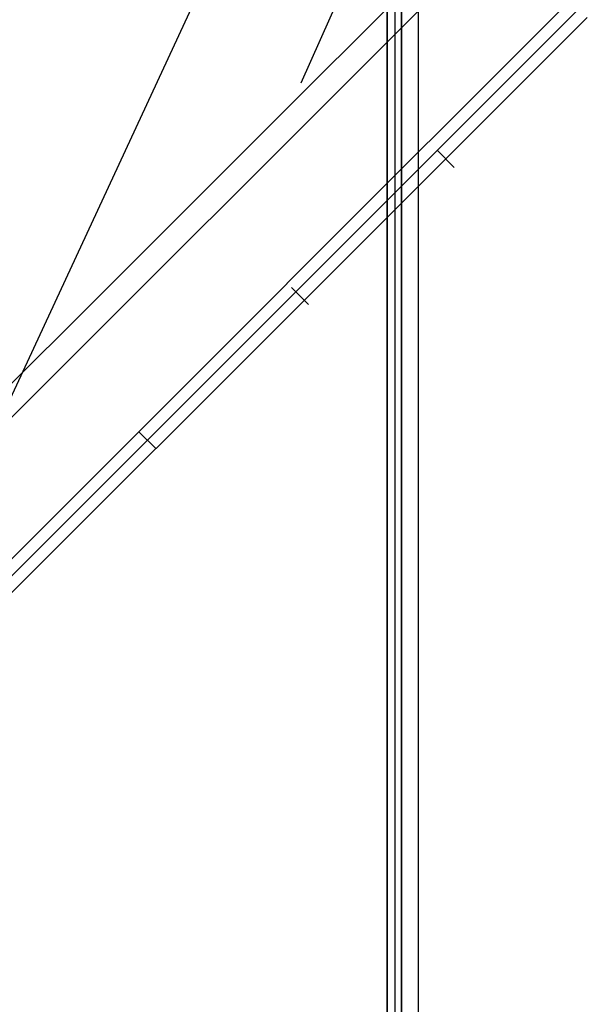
# Model space of a CAD drawing. Header units: millimetres. Extents: x -1030 to 192, y -442 to 180.
# Tile 237 of 256: x 156 to 191, y 82 to 144. Entities that reach past the tile are written whole.
import ezdxf

# ---------------------------------------------------------------- set-up
doc = ezdxf.new("R2010")
doc.units = ezdxf.units.MM
doc.header["$MEASUREMENT"] = 0
doc.layers.add('OVIDIO 120x60x72h', color=7, linetype='Continuous')

msp = doc.modelspace()

# ---------------------------------------------------------------- linework, layer by layer
at = {"layer": 'OVIDIO 120x60x72h', "extrusion": (-0.2655070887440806, 0.8812084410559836, -0.3911235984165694)}
for points in [[(-162.7003158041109, 680.4121478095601), (-208.3200516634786, 739.6322720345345)], [(-208.3200516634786, 739.6322720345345), (-162.7003158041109, 680.4121478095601)]]:
    msp.add_lwpolyline(points, dxfattribs=at)
at = {"layer": 'OVIDIO 120x60x72h', "extrusion": (-0.2028516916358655, -0.1089792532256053, 0.973126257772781)}
for points in [[(-69.61607326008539, 231.6799034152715), (-69.6160732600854, 392.3357478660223)], [(-69.6160732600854, 392.3357478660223), (-69.61607326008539, 231.6799034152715)]]:
    msp.add_lwpolyline(points, dxfattribs=at)
at = {"layer": 'OVIDIO 120x60x72h', "extrusion": (-0.2028516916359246, -0.1089792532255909, 0.9731262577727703)}
msp.add_lwpolyline([(-69.32060326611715, 392.3357478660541), (-69.32060326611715, 231.6799034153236)], dxfattribs=at)
at = {"layer": 'OVIDIO 120x60x72h', "extrusion": (-0.2655604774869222, 0.8811853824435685, -0.3911393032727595)}
for points in [[(-209.0509467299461, 739.0913446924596), (-162.7306473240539, 678.9730491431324)], [(-162.7306473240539, 678.9730491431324), (-209.0509467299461, 739.0913446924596)]]:
    msp.add_lwpolyline(points, dxfattribs=at)
at = {"layer": 'OVIDIO 120x60x72h', "extrusion": (-0.2028516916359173, -0.1089792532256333, 0.9731262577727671)}
for points in [[(-69.02513327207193, 392.3357478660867), (-69.02513327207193, 231.6799034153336)], [(-69.02513327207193, 231.6799034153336), (-69.02513327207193, 392.3357478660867)]]:
    msp.add_lwpolyline(points, dxfattribs=at)
at = {"layer": 'OVIDIO 120x60x72h', "extrusion": (-0.2653515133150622, 0.8812750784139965, -0.3910790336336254)}
for points in [[(-162.8279703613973, 681.7204622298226), (-205.2116184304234, 736.7698873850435)], [(-205.2116184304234, 736.7698873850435), (-162.8279703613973, 681.7204622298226)]]:
    msp.add_lwpolyline(points, dxfattribs=at)
at = {"layer": 'OVIDIO 120x60x72h', "extrusion": (-0.2653523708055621, 0.8812743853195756, -0.3910800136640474)}
msp.add_lwpolyline([(-204.4073565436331, 727.4604498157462), (-160.0944379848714, 669.9053049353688)], dxfattribs=at)
at = {"layer": 'OVIDIO 120x60x72h', "extrusion": (-0.2653515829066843, 0.8812750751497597, -0.3910789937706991)}
for points in [[(-205.390588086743, 736.6321033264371), (-163.0067543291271, 681.5824572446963)], [(-163.0067543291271, 681.5824572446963), (-205.390588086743, 736.6321033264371)]]:
    msp.add_lwpolyline(points, dxfattribs=at)
at = {"layer": 'OVIDIO 120x60x72h', "extrusion": (-0.2357022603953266, -0.2357022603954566, 0.9428090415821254)}
msp.add_lwpolyline([(6.512636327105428, 365.6625703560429), (6.512636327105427, 474.7403737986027)], dxfattribs=at)
at = {"layer": 'OVIDIO 120x60x72h', "extrusion": (-0.2357022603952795, -0.2357022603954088, 0.9428090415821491)}
msp.add_lwpolyline([(7.461319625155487, 474.7403737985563), (7.461319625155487, 365.6625703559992)], dxfattribs=at)
at = {"layer": 'OVIDIO 120x60x72h', "extrusion": (-0.2357022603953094, -0.2357022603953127, 0.9428090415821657)}
msp.add_lwpolyline([(9.358686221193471, 365.6625703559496), (9.358686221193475, 474.7403737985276)], dxfattribs=at)
at = {"layer": 'OVIDIO 120x60x72h', "extrusion": (-0.2357022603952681, -0.2357022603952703, 0.9428090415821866)}
msp.add_lwpolyline([(10.30736951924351, 474.7403737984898), (10.30736951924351, 365.6625703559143)], dxfattribs=at)
at = {"layer": 'OVIDIO 120x60x72h', "extrusion": (-0.2357022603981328, -0.2357022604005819, 0.9428090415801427)}
msp.add_lwpolyline([(8.134314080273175, 459.2413585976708), (8.134314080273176, 353.8333721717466)], dxfattribs=at)
at = {"layer": 'OVIDIO 120x60x72h', "extrusion": (0.8811853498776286, -0.2655605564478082, -0.3911393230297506)}
for points in [[(154.7748717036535, 684.7695351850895), (201.0951521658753, 744.8877890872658)], [(201.0951521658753, 744.8877890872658), (154.7748717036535, 684.7695351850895)]]:
    msp.add_lwpolyline(points, dxfattribs=at)
at = {"layer": 'OVIDIO 120x60x72h', "extrusion": (-0.2357022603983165, -0.2357022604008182, 0.9428090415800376)}
msp.add_lwpolyline([(8.067359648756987, 455.4612925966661), (8.067359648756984, 350.920930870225)], dxfattribs=at)
at = {"layer": 'OVIDIO 120x60x72h', "extrusion": (0.8812084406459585, -0.2655070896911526, -0.3911235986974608)}
for points in [[(154.7436005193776, 686.2082150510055), (200.3633315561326, 745.42833281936)], [(200.3633315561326, 745.42833281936), (154.7436005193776, 686.2082150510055)]]:
    msp.add_lwpolyline(points, dxfattribs=at)
at = {"layer": 'OVIDIO 120x60x72h', "extrusion": (-0.1089792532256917, -0.2028516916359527, 0.9731262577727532)}
for points in [[(85.13117587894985, 226.9616971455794), (85.13117587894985, 387.6175415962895)], [(85.13117587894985, 387.6175415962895), (85.13117587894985, 226.9616971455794)]]:
    msp.add_lwpolyline(points, dxfattribs=at)
at = {"layer": 'OVIDIO 120x60x72h', "extrusion": (-0.1089792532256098, -0.2028516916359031, 0.9731262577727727)}
msp.add_lwpolyline([(85.42664587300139, 387.617541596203), (85.42664587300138, 226.9616971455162)], dxfattribs=at)
at = {"layer": 'OVIDIO 120x60x72h', "extrusion": (-0.1089792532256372, -0.2028516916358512, 0.9731262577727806)}
for points in [[(85.72211586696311, 387.6175415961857), (85.72211586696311, 226.9616971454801)], [(85.72211586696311, 226.9616971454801), (85.72211586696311, 387.6175415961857)]]:
    msp.add_lwpolyline(points, dxfattribs=at)
at = {"layer": 'OVIDIO 120x60x72h'}
for points in [[(178.7709573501, 153.6748277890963), (178.7709573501, -131.0045974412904)], [(178.7709573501, -131.0045974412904), (178.7709573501, 153.6748277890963)], [(179.2575818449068, -131.0045974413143), (179.2575818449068, 153.6749763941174)], [(179.6653845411, 153.2952962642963), (179.6653845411, -131.0045974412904)], [(179.6653845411, -131.0045974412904), (179.6653845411, 153.2952962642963)], [(180.7174553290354, -131.0045974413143), (180.7174553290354, 153.6748277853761)], [(148.51868204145, 114.3516162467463), (184.7100369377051, 150.5429711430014)], [(149.5791922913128, 113.2911059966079), (185.7631818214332, 149.4750955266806)], [(173.0555791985, 126.8671144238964), (190.7286515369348, 144.5401867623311)], [(173.05538466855, 126.8673089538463), (154.5291870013, 108.3411112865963)], [(173.5857864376, 126.3369071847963), (155.0595913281, 107.8107069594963)], [(155.0595913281, 107.8107069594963), (173.5857864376, 126.3369071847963)], [(164.322688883, 117.0738070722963), (163.2619439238, 118.1345520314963)]]:
    msp.add_lwpolyline(points, dxfattribs=at)
at = {"layer": 'OVIDIO 120x60x72h', "extrusion": (1, 0, 0)}
for points in [[(-131.0045974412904, 755.5783022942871), (153.6748277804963, 755.5783021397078)], [(153.6748277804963, 755.5783021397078), (-131.0045974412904, 755.5783022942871)]]:
    msp.add_lwpolyline(points, dxfattribs=at)
at = {"layer": 'OVIDIO 120x60x72h', "extrusion": (0.9999999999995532, -9.452204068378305e-07, 0)}
for points in [[(153.2954654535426, 754.6310890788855), (-131.0044282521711, 754.6316265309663)], [(-131.0044282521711, 754.6316265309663), (153.2954654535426, 754.6310890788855)]]:
    msp.add_lwpolyline(points, dxfattribs=at)
at = {"layer": 'OVIDIO 120x60x72h', "extrusion": (0.8812750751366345, -0.2653515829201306, -0.3910789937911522)}
msp.add_lwpolyline([(155.0475107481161, 687.3775270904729), (197.4311659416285, 742.4269412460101)], dxfattribs=at)
at = {"layer": 'OVIDIO 120x60x72h', "extrusion": (0.8812743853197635, -0.2653523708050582, -0.3910800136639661)}
msp.add_lwpolyline([(152.2652480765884, 675.605399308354), (196.5781155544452, 733.1604778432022)], dxfattribs=at)
at = {"layer": 'OVIDIO 120x60x72h', "extrusion": (0.8812750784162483, -0.2653515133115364, -0.391079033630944)}
for points in [[(154.8683683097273, 687.5150682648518), (197.2521951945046, 742.564725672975)], [(197.2521951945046, 742.564725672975), (154.8683683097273, 687.5150682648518)]]:
    msp.add_lwpolyline(points, dxfattribs=at)
at = {"layer": 'OVIDIO 120x60x72h', "extrusion": (-0.1089792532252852, -0.2028516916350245, 0.9731262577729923)}
msp.add_lwpolyline([(82.11451621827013, 381.0403941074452), (82.11451621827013, 370.9982644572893)], dxfattribs=at)
at = {"layer": 'OVIDIO 120x60x72h', "extrusion": (-0.1089792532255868, -0.2028516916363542, 0.9731262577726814)}
msp.add_lwpolyline([(82.70545620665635, 381.0403941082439), (82.70545620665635, 370.998264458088)], dxfattribs=at)
at = {"layer": 'OVIDIO 120x60x72h', "extrusion": (-0.1089838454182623, -0.2028587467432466, 0.9731242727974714)}
msp.add_lwpolyline([(83.29574407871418, 371.0044002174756), (83.29574407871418, 381.0465298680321)], dxfattribs=at)
at = {"layer": 'OVIDIO 120x60x72h', "extrusion": (-3.152902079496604e-06, -7.099553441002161e-06, 0.9999999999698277)}
msp.add_lwpolyline([(176.3907280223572, 146.6925442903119), (173.3759541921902, 139.9040214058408)], dxfattribs=at)
at = {"layer": 'OVIDIO 120x60x72h', "extrusion": (0.0004026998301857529, 0.0004026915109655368, 0.9999998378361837)}
for points in [[(172.5108184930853, 127.3831810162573), (190.1886547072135, 145.0606491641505)], [(190.1886547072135, 145.0606491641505), (172.5108184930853, 127.3831810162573)]]:
    msp.add_lwpolyline(points, dxfattribs=at)
at = {"layer": 'OVIDIO 120x60x72h', "extrusion": (8.002650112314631e-07, 8.002674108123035e-07, 0.9999999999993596)}
for points in [[(191.2542270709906, 144.0054007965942), (173.5857579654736, 126.3368787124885)], [(173.5857579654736, 126.3368787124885), (191.2542270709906, 144.0054007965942)]]:
    msp.add_lwpolyline(points, dxfattribs=at)
at = {"layer": 'OVIDIO 120x60x72h', "extrusion": (0.8812743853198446, -0.2653523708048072, -0.3910800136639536)}
msp.add_lwpolyline([(143.4285321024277, 635.1833603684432), (185.2962347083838, 689.5625745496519)], dxfattribs=at)
at = {"layer": 'OVIDIO 120x60x72h', "extrusion": (-0.1089839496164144, -0.2028589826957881, 0.9731242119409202)}
msp.add_lwpolyline([(83.29576166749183, 371.0045737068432), (83.29576166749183, 313.6234473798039)], dxfattribs=at)
at = {"layer": 'OVIDIO 120x60x72h', "extrusion": (-0.1089886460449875, -0.2028662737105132, 0.9731221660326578)}
msp.add_lwpolyline([(84.00807344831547, 313.6297565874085), (84.00807344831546, 371.0108829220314)], dxfattribs=at)
at = {"layer": 'OVIDIO 120x60x72h', "extrusion": (-4.409583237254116e-06, 0.9999999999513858, 8.819528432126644e-06)}
msp.add_lwpolyline([(-168.4690340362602, 752.7208817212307), (-169.8106600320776, 750.0375196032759)], dxfattribs=at)
at = {"layer": 'OVIDIO 120x60x72h', "extrusion": (0.2761397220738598, -0.1226276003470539, 0.9532624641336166)}
msp.add_lwpolyline([(196.9396963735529, 131.371432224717), (196.9396963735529, 132.8714322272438)], dxfattribs=at)
at = {"layer": 'OVIDIO 120x60x72h', "extrusion": (-0.1089886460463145, -0.2028662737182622, 0.9731221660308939)}
msp.add_lwpolyline([(86.51843002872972, 373.7754055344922), (86.51843002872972, 371.111947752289)], dxfattribs=at)
at = {"layer": 'OVIDIO 120x60x72h', "extrusion": (-0.1089886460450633, -0.202866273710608, 0.9731221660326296)}
for points in [[(84.72101975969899, 371.0108829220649), (84.72101975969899, 313.6297565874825)], [(84.72101975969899, 313.6297565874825), (84.72101975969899, 371.0108829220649)]]:
    msp.add_lwpolyline(points, dxfattribs=at)
at = {"layer": 'OVIDIO 120x60x72h', "extrusion": (0.9840532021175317, 0.05870066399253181, -0.1679092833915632)}
msp.add_lwpolyline([(127.1205674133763, 774.475877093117), (129.0591505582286, 769.0191189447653)], dxfattribs=at)
at = {"layer": 'OVIDIO 120x60x72h', "extrusion": (0.4726049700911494, 0.4948070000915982, 0.7292534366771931)}
msp.add_lwpolyline([(-21.84396397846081, 344.4578360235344), (-21.84214087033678, 344.5493903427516), (-21.84312073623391, 344.6412596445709), (-21.84692803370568, 344.7333157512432), (-21.85357941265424, 344.8254284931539), (-21.86308353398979, 344.9174663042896), (-21.87544094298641, 345.0092968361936), (-21.89064399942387, 345.100787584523), (-21.90867686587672, 345.1918065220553), (-21.92951555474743, 345.2822227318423), (-21.95312803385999, 345.3719070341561), (-21.97947438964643, 345.4607326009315), (-22.00850704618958, 345.5485755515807), (-22.04017103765, 345.6353155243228), (-22.07440433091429, 345.7208362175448), (-22.11113819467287, 345.8050258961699), (-22.15029761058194, 345.887777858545)], dxfattribs=at)
at = {"layer": 'OVIDIO 120x60x72h', "extrusion": (0.9998841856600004, 0.0002316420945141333, 0.01521714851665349)}
msp.add_lwpolyline([(126.6451789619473, 32.94408605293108), (137.1865645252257, 725.3538670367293)], dxfattribs=at)
at = {"layer": 'OVIDIO 120x60x72h', "extrusion": (-0.02146384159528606, -0.04629577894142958, 0.9986971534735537)}
msp.add_lwpolyline([(90.27627017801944, 128.5992161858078), (90.27627017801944, 229.1122517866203)], dxfattribs=at)
at = {"layer": 'OVIDIO 120x60x72h', "extrusion": (0.4726049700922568, 0.4948070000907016, 0.7292534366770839)}
msp.add_lwpolyline([(-23.34322632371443, 344.5054338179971), (-23.34215508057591, 344.5515080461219), (-23.34250335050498, 344.5977493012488), (-23.34428407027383, 344.6440922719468), (-23.34750617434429, 344.6904705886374), (-23.35217449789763, 344.7368171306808), (-23.35828970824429, 344.7830643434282), (-23.36584826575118, 344.829144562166), (-23.37484241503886, 344.8749903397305), (-23.38526020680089, 344.9205347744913), (-23.39708555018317, 344.9657118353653), (-23.41029829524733, 345.0104566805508), (-23.42487434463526, 345.0547059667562), (-23.4407857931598, 345.0983981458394), (-23.45800109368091, 345.1414737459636), (-23.47648524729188, 345.1838756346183), (-23.49620001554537, 345.2255492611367)], dxfattribs=at)
at = {"layer": 'OVIDIO 120x60x72h', "extrusion": (0.0002316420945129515, 0.9998841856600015, -0.01521714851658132)}
msp.add_lwpolyline([(-173.03979806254, 37.48941594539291), (-162.4936481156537, 730.2121449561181)], dxfattribs=at)
at = {"layer": 'OVIDIO 120x60x72h', "extrusion": (-0.01521891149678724, 0.01521891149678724, 0.9997683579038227)}
msp.add_lwpolyline([(181.8842487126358, 135.7214638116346), (182.9450012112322, 134.6609570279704)], dxfattribs=at)
at = {"layer": 'OVIDIO 120x60x72h', "extrusion": (0.0003781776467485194, 0.0003781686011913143, 0.9999998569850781)}
for points in [[(153.9852690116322, 108.8580802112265), (172.5116922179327, 127.3840576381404)], [(172.5116922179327, 127.3840576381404), (153.9852690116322, 108.8580802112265)]]:
    msp.add_lwpolyline(points, dxfattribs=at)
at = {"layer": 'OVIDIO 120x60x72h', "extrusion": (-0.007397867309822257, 0.007397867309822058, 0.9999452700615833)}
for points in [[(173.8442468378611, 126.0797540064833), (172.7835268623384, 127.140415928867)], [(172.7835268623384, 127.140415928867), (173.8442468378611, 126.0797540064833)]]:
    msp.add_lwpolyline(points, dxfattribs=at)
at = {"layer": 'OVIDIO 120x60x72h', "extrusion": (0.2760888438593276, -0.122609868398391, 0.9532794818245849)}
msp.add_lwpolyline([(169.1003610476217, 132.8322460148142), (169.1003610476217, 131.3322460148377)], dxfattribs=at)

doc.saveas('drawing.dxf')
